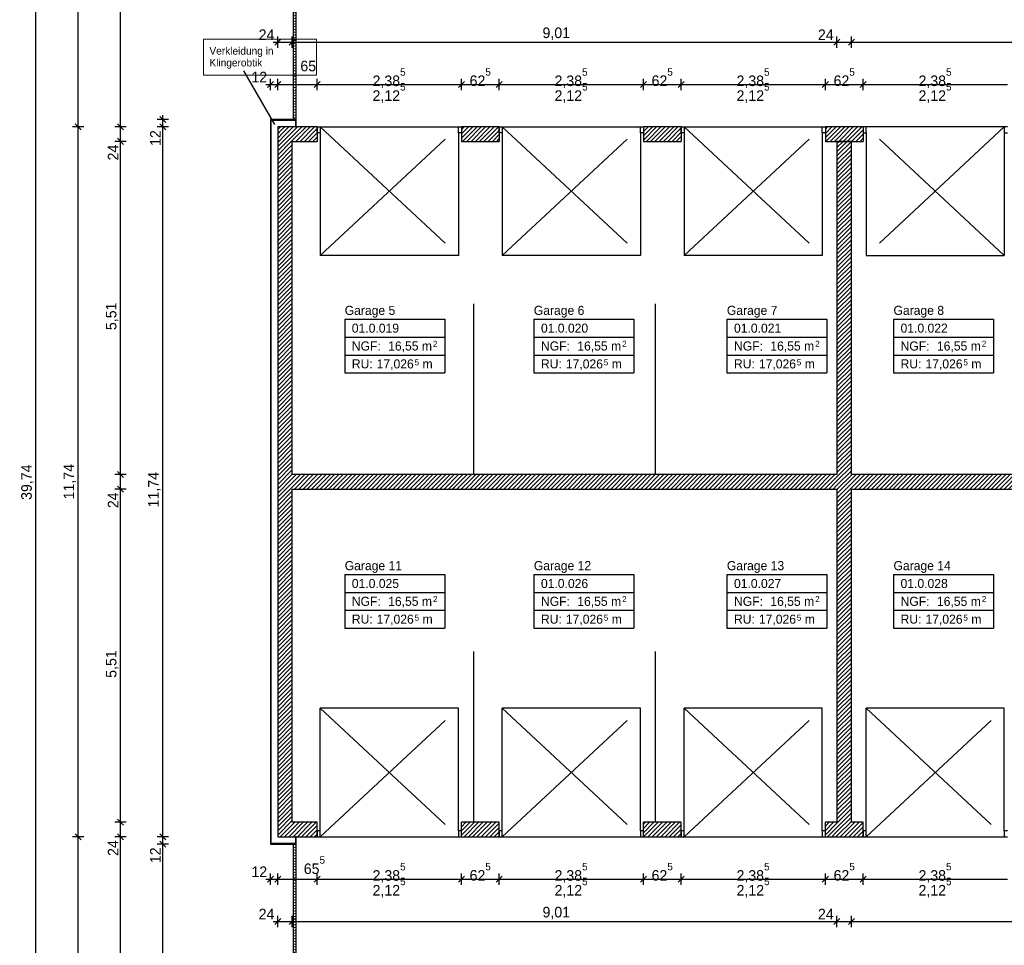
# Model space of a CAD drawing. Extents: x -73 to 359, y -4 to 85.
# Tile 4 of 149: x -73 to -57, y 11 to 26. Entities that reach past the tile are written whole.
import ezdxf

# ---------------------------------------------------------------- set-up
doc = ezdxf.new("R2010")
doc.units = 0
doc.header["$MEASUREMENT"] = 0
doc.linetypes.add('Strichlinie', pattern=[0.005644, 0.002822, -0.002822])
doc.linetypes.add('Wipeout_Contour', pattern=[1, 0, -1])
for name, color, linetype in [('0._EG_7_0', 7, 'Continuous'), ('0._EG_7_P_BM_AUSSEN', 7, 'Continuous'), ('0._EG_7_P_ZE_SYMBOL', 7, 'Continuous'), ('0._EG_7_P_ZE_TEXT', 7, 'Continuous'), ('0._EG_7_R_NT_AUSSENWAND', 7, 'Continuous'), ('0._EG_7_R_NT_HIDDEN', 7, 'Continuous'), ('0._EG_7_R_NT_INNENWAND', 7, 'Continuous'), ('0._EG_7_R_TR_AUSSENWAND', 7, 'Continuous'), ('0._EG_7_R_TR_INNENWAND', 7, 'Continuous'), ('0._EG_7_Räume', 7, 'Continuous')]:
    doc.layers.add(name, color=color, linetype=linetype)
doc.styles.add('ERSTELLTER_STIL_1', font='txt')
doc.styles.add('ERSTELLTER_STIL_3', font='txt')
pattern_1 = [(45, (0, 0), (-0.03535534, 0.03535534), [])]
pattern_2 = [(10, (0, 0), (-0.007814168, 0.044316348), [])]
pattern_3 = [(135, (0, 0), (0.07071068, 0.07071068), [])]

msp = doc.modelspace()

# ---------------------------------------------------------------- hatches: boundary and pattern name
at = {"layer": '0._EG_7_R_NT_AUSSENWAND', "linetype": 'Continuous', "ltscale": 1000}
h = msp.add_hatch(dxfattribs=at)
h.set_pattern_fill('MW_Porenbeton_0007', color=256, style=0, pattern_type=2)
h.set_pattern_definition(pattern_3)
h.paths.add_polyline_path([(-68.594, 24.745), (-69.019, 24.745), (-69.009, 24.735), (-68.604, 24.735)], flags=0)
h = msp.add_hatch(dxfattribs=at)
h.set_pattern_fill('MW_Porenbeton_0007', color=256, style=0, pattern_type=2)
h.set_pattern_definition(pattern_3)
h.paths.add_polyline_path([(-69.019, 24.745), (-69.019, 12.765), (-69.009, 12.775), (-69.009, 24.735)], flags=0)
h = msp.add_hatch(dxfattribs=at)
h.set_pattern_fill('MW_Porenbeton_0007', color=256, style=0, pattern_type=2)
h.set_pattern_definition(pattern_3)
h.paths.add_polyline_path([(-68.594, 24.625), (-68.594, 24.745), (-68.604, 24.735), (-68.604, 24.625)], flags=0)
h = msp.add_hatch(dxfattribs=at)
h.set_pattern_fill('MW_Porenbeton_0007', color=256, style=0, pattern_type=2)
h.set_pattern_definition(pattern_3)
h.paths.add_polyline_path([(-68.604, 12.885), (-68.604, 12.775), (-68.594, 12.765), (-68.594, 12.885)], flags=0)
h = msp.add_hatch(dxfattribs=at)
h.set_pattern_fill('MW_Porenbeton_0007', color=256, style=0, pattern_type=2)
h.set_pattern_definition(pattern_3)
h.paths.add_polyline_path([(-68.604, 12.775), (-69.009, 12.775), (-69.019, 12.765), (-68.594, 12.765)], flags=0)
at = {"layer": '0._EG_7_R_NT_INNENWAND', "linetype": 'Continuous', "ltscale": 1000}
h = msp.add_hatch(dxfattribs=at)
h.set_pattern_fill('Holz__Vollholz__Hirnholz_37', color=256, style=0, pattern_type=2)
h.set_pattern_definition(pattern_2)
h.paths.add_polyline_path([(-68.644, 32.515), (-68.644, 24.745), (-68.594, 24.745), (-68.594, 32.515)], flags=0)
h = msp.add_hatch(dxfattribs=at)
h.set_pattern_fill('Holz__Vollholz__Hirnholz_37', color=256, style=0, pattern_type=2)
h.set_pattern_definition(pattern_2)
h.paths.add_polyline_path([(-68.644, 12.765), (-68.644, 4.995), (-68.594, 4.995), (-68.594, 12.765)], flags=0)
at = {"layer": '0._EG_7_R_TR_AUSSENWAND', "linetype": 'Continuous', "ltscale": 1000}
h = msp.add_hatch(dxfattribs=at)
h.set_pattern_fill('MW_HLZ_0007', color=256, style=0, pattern_type=2)
h.set_pattern_definition(pattern_1)
h.paths.add_polyline_path([(-68.899, 24.625), (-68.659, 24.385), (-68.246, 24.385), (-68.246, 24.525), (-68.246, 24.625)], flags=0)
h = msp.add_hatch(dxfattribs=at)
h.set_pattern_fill('MW_HLZ_0007', color=256, style=0, pattern_type=2)
h.set_pattern_definition(pattern_1)
h.paths.add_polyline_path([(-68.899, 24.625), (-68.899, 12.885), (-68.659, 13.125), (-68.659, 24.385)], flags=0)
h = msp.add_hatch(dxfattribs=at)
h.set_pattern_fill('MW_HLZ_0007', color=256, style=0, pattern_type=2)
h.set_pattern_definition(pattern_1)
h.paths.add_polyline_path([(-65.861, 24.385), (-65.236, 24.385), (-65.236, 24.525), (-65.236, 24.625), (-65.861, 24.625), (-65.861, 24.525)], flags=0)
h = msp.add_hatch(dxfattribs=at)
h.set_pattern_fill('MW_HLZ_0007', color=256, style=0, pattern_type=2)
h.set_pattern_definition(pattern_1)
h.paths.add_polyline_path([(-62.851, 24.385), (-62.226, 24.385), (-62.226, 24.525), (-62.226, 24.625), (-62.851, 24.625), (-62.851, 24.525)], flags=0)
h = msp.add_hatch(dxfattribs=at)
h.set_pattern_fill('MW_HLZ_0007', color=256, style=0, pattern_type=2)
h.set_pattern_definition(pattern_1)
h.paths.add_polyline_path([(-59.841, 24.385), (-59.216, 24.385), (-59.216, 24.525), (-59.216, 24.625), (-59.841, 24.625), (-59.841, 24.525)], flags=0)
h = msp.add_hatch(dxfattribs=at)
h.set_pattern_fill('MW_HLZ_0007', color=256, style=0, pattern_type=2)
h.set_pattern_definition(pattern_1)
h.paths.add_polyline_path([(-59.649, 18.635), (-59.649, 18.875), (-68.659, 18.875), (-68.659, 18.635)], flags=0)
h = msp.add_hatch(dxfattribs=at)
h.set_pattern_fill('MW_HLZ_0007', color=256, style=0, pattern_type=2)
h.set_pattern_definition(pattern_1)
h.paths.add_polyline_path([(-50.399, 18.635), (-50.399, 18.875), (-59.409, 18.875), (-59.409, 18.635)], flags=0)
h = msp.add_hatch(dxfattribs=at)
h.set_pattern_fill('MW_HLZ_0007', color=256, style=0, pattern_type=2)
h.set_pattern_definition(pattern_1)
h.paths.add_polyline_path([(-68.899, 12.885), (-68.246, 12.885), (-68.246, 12.985), (-68.246, 13.125), (-68.659, 13.125)], flags=0)
h = msp.add_hatch(dxfattribs=at)
h.set_pattern_fill('MW_HLZ_0007', color=256, style=0, pattern_type=2)
h.set_pattern_definition(pattern_1)
h.paths.add_polyline_path([(-65.861, 13.125), (-65.861, 12.985), (-65.861, 12.885), (-65.236, 12.885), (-65.236, 12.985), (-65.236, 13.125)], flags=0)
h = msp.add_hatch(dxfattribs=at)
h.set_pattern_fill('MW_HLZ_0007', color=256, style=0, pattern_type=2)
h.set_pattern_definition(pattern_1)
h.paths.add_polyline_path([(-62.851, 13.125), (-62.851, 12.985), (-62.851, 12.885), (-62.226, 12.885), (-62.226, 12.985), (-62.226, 13.125)], flags=0)
h = msp.add_hatch(dxfattribs=at)
h.set_pattern_fill('MW_HLZ_0007', color=256, style=0, pattern_type=2)
h.set_pattern_definition(pattern_1)
h.paths.add_polyline_path([(-59.649, 13.125), (-59.841, 13.125), (-59.841, 12.985), (-59.841, 12.885), (-59.649, 12.885)], flags=0)
h = msp.add_hatch(dxfattribs=at)
h.set_pattern_fill('MW_HLZ_0007', color=256, style=0, pattern_type=2)
h.set_pattern_definition(pattern_1)
h.paths.add_polyline_path([(-59.409, 12.885), (-59.216, 12.885), (-59.216, 12.985), (-59.216, 13.125), (-59.409, 13.125)], flags=0)
at = {"layer": '0._EG_7_R_TR_INNENWAND', "linetype": 'Continuous', "ltscale": 1000}
h = msp.add_hatch(dxfattribs=at)
h.set_pattern_fill('MW_HLZ_0007', color=256, style=0, pattern_type=2)
h.set_pattern_definition(pattern_1)
h.paths.add_polyline_path([(-59.409, 12.885), (-59.409, 24.385), (-59.649, 24.385), (-59.649, 12.885)], flags=0)

# ---------------------------------------------------------------- linework, layer by layer
at = {"layer": '0._EG_7_0', "linetype": 'Continuous', "ltscale": 1000}
for p, q in [((-68.246, 24.625), (-68.246, 24.525)), ((-65.861, 24.625), (-65.861, 24.525)), ((-65.236, 24.625), (-65.236, 24.525)), ((-62.851, 24.625), (-62.851, 24.525)), ((-62.226, 24.625), (-62.226, 24.525)), ((-59.841, 24.625), (-59.841, 24.525)), ((-59.216, 24.625), (-59.216, 24.525)), ((-68.246, 24.525), (-68.246, 24.385)), ((-65.861, 24.525), (-65.861, 24.385)), ((-65.236, 24.525), (-65.236, 24.385)), ((-62.851, 24.525), (-62.851, 24.385)), ((-62.226, 24.525), (-62.226, 24.385)), ((-59.841, 24.525), (-59.841, 24.385)), ((-59.216, 24.525), (-59.216, 24.385)), ((-68.246, 12.985), (-68.246, 13.125)), ((-65.861, 12.985), (-65.861, 13.125)), ((-65.236, 12.985), (-65.236, 13.125)), ((-62.851, 12.985), (-62.851, 13.125)), ((-62.226, 12.985), (-62.226, 13.125)), ((-59.841, 12.985), (-59.841, 13.125)), ((-59.216, 12.985), (-59.216, 13.125)), ((-68.246, 12.885), (-68.246, 12.985)), ((-65.861, 12.885), (-65.861, 12.985)), ((-65.236, 12.885), (-65.236, 12.985)), ((-62.851, 12.885), (-62.851, 12.985)), ((-62.226, 12.885), (-62.226, 12.985)), ((-59.841, 12.885), (-59.841, 12.985)), ((-59.216, 12.885), (-59.216, 12.985))]:
    msp.add_line(p, q, dxfattribs=at)
at = {"layer": '0._EG_7_P_BM_AUSSEN', "linetype": 'Continuous', "ltscale": 1000}
for p, q in [((-72.899, -1.115), (-72.899, 38.625)), ((-72.199, 24.625), (-72.199, 32.635)), ((-71.499, 24.625), (-71.499, 32.635)), ((-68.849, 26.075), (-68.949, 25.975)), ((-68.899, 25.931), (-68.899, 26.119)), ((-68.609, 26.075), (-68.709, 25.975)), ((-68.659, 25.931), (-68.659, 26.119)), ((-59.599, 26.075), (-59.699, 25.975)), ((-59.649, 25.931), (-59.649, 26.119)), ((-59.359, 26.075), (-59.459, 25.975)), ((-59.409, 25.931), (-59.409, 26.119)), ((-68.974, 26.025), (-68.899, 26.025)), ((-68.899, 26.025), (-68.659, 26.025)), ((-68.659, 26.025), (-59.649, 26.025)), ((-59.649, 26.025), (-59.409, 26.025)), ((-59.409, 26.025), (-50.399, 26.025)), ((-69.019, 25.231), (-69.019, 25.419)), ((-68.899, 25.231), (-68.899, 25.419)), ((-68.246, 25.231), (-68.246, 25.419)), ((-65.861, 25.231), (-65.861, 25.419)), ((-65.236, 25.231), (-65.236, 25.419)), ((-62.851, 25.231), (-62.851, 25.419)), ((-62.226, 25.231), (-62.226, 25.419)), ((-59.841, 25.231), (-59.841, 25.419)), ((-59.216, 25.231), (-59.216, 25.419)), ((-69.094, 25.325), (-69.019, 25.325)), ((-68.969, 25.375), (-69.069, 25.275)), ((-69.019, 25.325), (-68.899, 25.325)), ((-68.849, 25.375), (-68.949, 25.275)), ((-68.899, 25.325), (-68.246, 25.325)), ((-68.196, 25.375), (-68.296, 25.275)), ((-68.246, 25.325), (-65.861, 25.325)), ((-65.811, 25.375), (-65.911, 25.275)), ((-65.861, 25.325), (-65.236, 25.325)), ((-65.186, 25.375), (-65.286, 25.275)), ((-65.236, 25.325), (-62.851, 25.325)), ((-62.801, 25.375), (-62.901, 25.275)), ((-62.851, 25.325), (-62.226, 25.325)), ((-62.176, 25.375), (-62.276, 25.275)), ((-62.226, 25.325), (-59.841, 25.325)), ((-59.791, 25.375), (-59.891, 25.275)), ((-59.841, 25.325), (-59.216, 25.325)), ((-59.166, 25.375), (-59.266, 25.275)), ((-59.216, 25.325), (-56.831, 25.325)), ((-70.749, 24.695), (-70.849, 24.795)), ((-70.799, 24.745), (-70.799, 24.82)), ((-72.105, 24.625), (-72.292, 24.625)), ((-72.249, 24.675), (-72.149, 24.575)), ((-72.199, 12.885), (-72.199, 24.625)), ((-71.405, 24.625), (-71.592, 24.625)), ((-71.549, 24.675), (-71.449, 24.575)), ((-71.499, 24.385), (-71.499, 24.625)), ((-70.705, 24.745), (-70.892, 24.745)), ((-70.705, 24.625), (-70.892, 24.625)), ((-70.849, 24.675), (-70.749, 24.575)), ((-70.799, 24.625), (-70.799, 24.745)), ((-70.799, 12.885), (-70.799, 24.625)), ((-71.549, 24.435), (-71.449, 24.335)), ((-71.405, 24.385), (-71.592, 24.385)), ((-71.499, 18.875), (-71.499, 24.385)), ((-71.549, 18.925), (-71.449, 18.825)), ((-71.405, 18.875), (-71.592, 18.875)), ((-71.499, 18.635), (-71.499, 18.875)), ((-71.405, 18.635), (-71.592, 18.635)), ((-71.549, 18.685), (-71.449, 18.585)), ((-71.499, 13.125), (-71.499, 18.635)), ((-71.405, 13.125), (-71.592, 13.125)), ((-71.549, 13.175), (-71.449, 13.075)), ((-71.499, 12.885), (-71.499, 13.125)), ((-72.105, 12.885), (-72.292, 12.885)), ((-72.249, 12.935), (-72.149, 12.835)), ((-72.199, 4.875), (-72.199, 12.885)), ((-71.405, 12.885), (-71.592, 12.885)), ((-71.549, 12.935), (-71.449, 12.835)), ((-71.499, 4.875), (-71.499, 12.885)), ((-70.705, 12.885), (-70.892, 12.885)), ((-70.849, 12.935), (-70.749, 12.835)), ((-70.799, 12.765), (-70.799, 12.885)), ((-70.705, 12.765), (-70.892, 12.765)), ((-70.849, 12.815), (-70.749, 12.715)), ((-70.799, 4.995), (-70.799, 12.765)), ((-68.969, 12.235), (-69.069, 12.135)), ((-69.019, 12.091), (-69.019, 12.279)), ((-68.849, 12.235), (-68.949, 12.135)), ((-68.899, 12.091), (-68.899, 12.279)), ((-68.196, 12.235), (-68.296, 12.135)), ((-68.246, 12.091), (-68.246, 12.279)), ((-65.811, 12.235), (-65.911, 12.135)), ((-65.861, 12.091), (-65.861, 12.279)), ((-65.186, 12.235), (-65.286, 12.135)), ((-65.236, 12.091), (-65.236, 12.279)), ((-62.801, 12.235), (-62.901, 12.135)), ((-62.851, 12.091), (-62.851, 12.279)), ((-62.176, 12.235), (-62.276, 12.135)), ((-62.226, 12.091), (-62.226, 12.279)), ((-59.791, 12.235), (-59.891, 12.135)), ((-59.841, 12.091), (-59.841, 12.279)), ((-59.166, 12.235), (-59.266, 12.135)), ((-59.216, 12.091), (-59.216, 12.279)), ((-69.094, 12.185), (-69.019, 12.185)), ((-69.019, 12.185), (-68.899, 12.185)), ((-68.899, 12.185), (-68.246, 12.185)), ((-68.246, 12.185), (-65.861, 12.185)), ((-65.861, 12.185), (-65.236, 12.185)), ((-65.236, 12.185), (-62.851, 12.185)), ((-62.851, 12.185), (-62.226, 12.185)), ((-62.226, 12.185), (-59.841, 12.185)), ((-59.841, 12.185), (-59.216, 12.185)), ((-59.216, 12.185), (-56.831, 12.185)), ((-68.899, 11.391), (-68.899, 11.579)), ((-68.659, 11.391), (-68.659, 11.579)), ((-59.649, 11.391), (-59.649, 11.579)), ((-59.409, 11.391), (-59.409, 11.579)), ((-68.974, 11.485), (-68.899, 11.485)), ((-68.849, 11.535), (-68.949, 11.435)), ((-68.899, 11.485), (-68.659, 11.485)), ((-68.609, 11.535), (-68.709, 11.435)), ((-68.659, 11.485), (-59.649, 11.485)), ((-59.599, 11.535), (-59.699, 11.435)), ((-59.649, 11.485), (-59.409, 11.485)), ((-59.359, 11.535), (-59.459, 11.435)), ((-59.409, 11.485), (-50.399, 11.485))]:
    msp.add_line(p, q, dxfattribs=at)
at = {"layer": '0._EG_7_P_ZE_SYMBOL', "linetype": 'Continuous', "ltscale": 1000}
msp.add_line((-68.949, 24.666), (-69.459, 25.55), dxfattribs=at)
at = {"layer": '0._EG_7_P_ZE_TEXT', "color": 255, "linetype": 'Continuous', "lineweight": 18, "ltscale": 1000}
for p, q in [((-68.257, 26.073), (-70.128, 26.073)), ((-70.128, 26.073), (-70.128, 25.48)), ((-68.257, 25.48), (-68.257, 26.073)), ((-70.128, 25.48), (-68.257, 25.48))]:
    msp.add_line(p, q, dxfattribs=at)
at = {"layer": '0._EG_7_R_NT_AUSSENWAND', "linetype": 'Continuous', "ltscale": 1000}
for p, q in [((-68.594, 24.745), (-69.019, 24.745)), ((-69.019, 24.745), (-69.019, 12.765)), ((-69.009, 24.735), (-68.604, 24.735)), ((-69.009, 12.775), (-69.009, 24.735)), ((-68.604, 24.735), (-68.604, 24.625)), ((-68.604, 24.625), (-68.594, 24.625)), ((-68.594, 24.625), (-68.594, 24.745)), ((-68.604, 12.885), (-68.604, 12.775)), ((-68.594, 12.885), (-68.604, 12.885)), ((-68.594, 12.765), (-68.594, 12.885)), ((-69.019, 12.765), (-68.594, 12.765)), ((-68.604, 12.775), (-69.009, 12.775))]:
    msp.add_line(p, q, dxfattribs=at)
at = {"layer": '0._EG_7_R_NT_HIDDEN', "linetype": 'Strichlinie', "ltscale": 1000}
for p, q in [((-65.655, 18.875), (-65.655, 24.385)), ((-62.652, 18.875), (-62.652, 24.385)), ((-65.655, 13.125), (-65.655, 18.635)), ((-62.652, 13.125), (-62.652, 18.635))]:
    msp.add_line(p, q, dxfattribs=at)
at = {"layer": '0._EG_7_R_NT_INNENWAND', "linetype": 'Continuous', "ltscale": 1000}
for p, q in [((-68.644, 32.515), (-68.644, 24.745)), ((-68.594, 24.745), (-68.594, 32.515)), ((-68.644, 24.745), (-68.594, 24.745)), ((-68.644, 12.765), (-68.644, 4.995)), ((-68.594, 12.765), (-68.644, 12.765)), ((-68.594, 4.995), (-68.594, 12.765))]:
    msp.add_line(p, q, dxfattribs=at)
at = {"layer": '0._EG_7_R_TR_AUSSENWAND', "linetype": 'Continuous', "ltscale": 1000}
for p, q in [((-68.246, 24.625), (-68.899, 24.625)), ((-68.899, 24.625), (-68.899, 12.885)), ((-65.236, 24.625), (-65.861, 24.625)), ((-62.226, 24.625), (-62.851, 24.625)), ((-59.216, 24.625), (-59.841, 24.625)), ((-56.831, 24.625), (-56.881, 24.625)), ((-56.881, 24.625), (-56.881, 24.525)), ((-56.881, 24.525), (-56.831, 24.525)), ((-68.659, 24.385), (-68.246, 24.385)), ((-68.659, 18.875), (-68.659, 24.385)), ((-65.861, 24.385), (-65.236, 24.385)), ((-62.851, 24.385), (-62.226, 24.385)), ((-59.841, 24.385), (-59.216, 24.385)), ((-59.649, 18.875), (-68.659, 18.875)), ((-50.399, 18.875), (-59.409, 18.875)), ((-68.659, 18.635), (-59.649, 18.635)), ((-68.659, 13.125), (-68.659, 18.635)), ((-59.409, 18.635), (-50.399, 18.635)), ((-68.246, 13.125), (-68.659, 13.125)), ((-65.236, 13.125), (-65.861, 13.125)), ((-62.226, 13.125), (-62.851, 13.125)), ((-59.649, 13.125), (-59.841, 13.125)), ((-59.216, 13.125), (-59.409, 13.125)), ((-68.899, 12.885), (-68.246, 12.885)), ((-65.861, 12.885), (-65.236, 12.885)), ((-62.851, 12.885), (-62.226, 12.885)), ((-59.841, 12.885), (-59.649, 12.885)), ((-59.409, 12.885), (-59.216, 12.885)), ((-56.831, 12.985), (-56.881, 12.985)), ((-56.881, 12.985), (-56.881, 12.885)), ((-56.881, 12.885), (-56.831, 12.885))]:
    msp.add_line(p, q, dxfattribs=at)
at = {"layer": '0._EG_7_R_TR_AUSSENWAND', "linetype": 'Strichlinie', "ltscale": 1000}
for p, q in [((-56.881, 24.525), (-56.881, 22.5)), ((-65.911, 22.5), (-68.196, 22.5)), ((-62.901, 22.5), (-65.186, 22.5)), ((-59.891, 22.5), (-62.176, 22.5)), ((-59.166, 22.5), (-56.881, 22.5)), ((-65.911, 15.01), (-68.196, 15.01)), ((-62.901, 15.01), (-65.186, 15.01)), ((-59.891, 15.01), (-62.176, 15.01)), ((-56.881, 15.01), (-59.166, 15.01)), ((-56.881, 12.985), (-56.881, 15.01))]:
    msp.add_line(p, q, dxfattribs=at)
at = {"layer": '0._EG_7_R_TR_INNENWAND', "linetype": 'Continuous', "ltscale": 1000}
for p, q in [((-59.409, 24.385), (-59.649, 24.385)), ((-59.649, 24.385), (-59.649, 18.875)), ((-59.409, 18.875), (-59.409, 24.385)), ((-59.649, 18.635), (-59.649, 13.125)), ((-59.409, 13.125), (-59.409, 18.635)), ((-59.649, 12.885), (-59.409, 12.885))]:
    msp.add_line(p, q, dxfattribs=at)
at = {"layer": '0._EG_7_Räume', "linetype": 'Continuous', "ltscale": 1000}
for p, q in [((-67.791, 21.442), (-67.791, 20.558)), ((-67.791, 21.442), (-66.136, 21.442)), ((-66.136, 21.442), (-66.136, 20.558)), ((-64.663, 21.442), (-64.663, 20.558)), ((-64.663, 21.442), (-63.008, 21.442)), ((-63.008, 21.442), (-63.008, 20.558)), ((-61.47, 21.442), (-61.47, 20.558)), ((-61.47, 21.442), (-59.815, 21.442)), ((-59.815, 21.442), (-59.815, 20.558)), ((-58.714, 21.442), (-58.714, 20.558)), ((-58.714, 21.442), (-57.06, 21.442)), ((-57.06, 21.442), (-57.06, 20.558)), ((-67.791, 21.147), (-66.136, 21.147)), ((-64.663, 21.147), (-63.008, 21.147)), ((-61.47, 21.147), (-59.815, 21.147)), ((-58.714, 21.147), (-57.06, 21.147)), ((-67.791, 20.852), (-66.136, 20.852)), ((-64.663, 20.852), (-63.008, 20.852)), ((-61.47, 20.852), (-59.815, 20.852)), ((-58.714, 20.852), (-57.06, 20.852)), ((-67.791, 20.558), (-66.136, 20.558)), ((-64.663, 20.558), (-63.008, 20.558)), ((-61.47, 20.558), (-59.815, 20.558)), ((-58.714, 20.558), (-57.06, 20.558)), ((-67.791, 17.22), (-67.791, 16.336)), ((-67.791, 17.22), (-66.136, 17.22)), ((-66.136, 17.22), (-66.136, 16.336)), ((-64.663, 17.22), (-64.663, 16.336)), ((-64.663, 17.22), (-63.008, 17.22)), ((-63.008, 17.22), (-63.008, 16.336)), ((-61.47, 17.22), (-61.47, 16.336)), ((-61.47, 17.22), (-59.815, 17.22)), ((-59.815, 17.22), (-59.815, 16.336)), ((-58.714, 17.22), (-58.714, 16.336)), ((-58.714, 17.22), (-57.06, 17.22)), ((-57.06, 17.22), (-57.06, 16.336)), ((-67.791, 16.926), (-66.136, 16.926)), ((-64.663, 16.926), (-63.008, 16.926)), ((-61.47, 16.926), (-59.815, 16.926)), ((-58.714, 16.926), (-57.06, 16.926)), ((-67.791, 16.631), (-66.136, 16.631)), ((-64.663, 16.631), (-63.008, 16.631)), ((-61.47, 16.631), (-59.815, 16.631)), ((-58.714, 16.631), (-57.06, 16.631)), ((-67.791, 16.336), (-66.136, 16.336)), ((-64.663, 16.336), (-63.008, 16.336)), ((-61.47, 16.336), (-59.815, 16.336)), ((-58.714, 16.336), (-57.06, 16.336))]:
    msp.add_line(p, q, dxfattribs=at)

# ---------------------------------------------------------------- texts
at = {"layer": '0._EG_7_P_BM_AUSSEN', "linetype": 'Continuous', "char_height": 0.175, "attachment_point": 7, "style": 'ERSTELLTER_STIL_1'}
for s, insert in [('{24}', (-69.214, 26.06)), ('{9,01}', (-64.519, 26.06)), ('{24}', (-59.964, 26.06)), ('{65}', (-68.524, 25.541)), ('{12}', (-69.334, 25.36)), ('{62\\A1{\\H0.7x;\\S5^  ;}}', (-65.725, 25.297)), ('{62\\A1{\\H0.7x;\\S5^  ;}}', (-62.715, 25.297)), ('{62\\A1{\\H0.7x;\\S5^  ;}}', (-59.705, 25.297)), ('{2,38\\A1{\\H0.7x;\\S5^  ;}}', (-67.33, 25.266)), ('{2,38\\A1{\\H0.7x;\\S5^  ;}}', (-64.32, 25.266)), ('{2,38\\A1{\\H0.7x;\\S5^  ;}}', (-61.31, 25.266)), ('{2,38\\A1{\\H0.7x;\\S5^  ;}}', (-58.3, 25.266)), ('{2,12\\A1{\\H0.7x;\\S5^  ;}}', (-67.33, 25.021)), ('{2,12\\A1{\\H0.7x;\\S5^  ;}}', (-64.32, 25.021)), ('{2,12\\A1{\\H0.7x;\\S5^  ;}}', (-61.31, 25.021)), ('{2,12\\A1{\\H0.7x;\\S5^  ;}}', (-58.3, 25.021)), ('{65\\A1{\\H0.7x;\\S5^  ;}}', (-68.468, 12.267)), ('{12}', (-69.334, 12.22)), ('{2,38\\A1{\\H0.7x;\\S5^  ;}}', (-67.33, 12.126)), ('{62\\A1{\\H0.7x;\\S5^  ;}}', (-65.725, 12.157)), ('{2,38\\A1{\\H0.7x;\\S5^  ;}}', (-64.32, 12.126)), ('{62\\A1{\\H0.7x;\\S5^  ;}}', (-62.715, 12.157)), ('{2,38\\A1{\\H0.7x;\\S5^  ;}}', (-61.31, 12.126)), ('{62\\A1{\\H0.7x;\\S5^  ;}}', (-59.705, 12.157)), ('{2,38\\A1{\\H0.7x;\\S5^  ;}}', (-58.3, 12.126)), ('{2,12\\A1{\\H0.7x;\\S5^  ;}}', (-67.33, 11.881)), ('{2,12\\A1{\\H0.7x;\\S5^  ;}}', (-64.32, 11.881)), ('{2,12\\A1{\\H0.7x;\\S5^  ;}}', (-61.31, 11.881)), ('{2,12\\A1{\\H0.7x;\\S5^  ;}}', (-58.3, 11.881)), ('{24}', (-69.214, 11.52)), ('{9,01}', (-64.519, 11.52)), ('{24}', (-59.964, 11.52))]:
    msp.add_mtext(s, dxfattribs=dict(at, insert=insert))
at = {"layer": '0._EG_7_P_BM_AUSSEN', "linetype": 'Continuous', "char_height": 0.175, "attachment_point": 7, "rotation": 90, "style": 'ERSTELLTER_STIL_1'}
for s, insert in [('{12}', (-70.834, 24.309)), ('{24}', (-71.534, 24.069)), ('{5,51}', (-71.534, 21.264)), ('{39,74}', (-72.934, 18.456)), ('{11,74}', (-72.234, 18.465)), ('{11,74}', (-70.834, 18.332)), ('{24}', (-71.534, 18.319)), ('{5,51}', (-71.534, 15.514)), ('{24}', (-71.534, 12.569)), ('{12}', (-70.834, 12.449))]:
    msp.add_mtext(s, dxfattribs=dict(at, insert=insert))
at = {"layer": '0._EG_7_P_ZE_TEXT', "linetype": 'Continuous', "insert": (-70.028, 25.944), "char_height": 0.125, "width": 1.67068, "attachment_point": 1, "line_spacing_factor": 0.940037, "style": 'ERSTELLTER_STIL_1'}
msp.add_mtext('{Verkleidung in Klingerobtik}', dxfattribs=at)
at = {"layer": '0._EG_7_Räume', "linetype": 'Continuous'}
for s, insert, char_height, attachment_point, style in [('{Garage 5}', (-67.791, 21.665), 0.15, 1, 'ERSTELLTER_STIL_3'), ('{Garage 6}', (-64.663, 21.665), 0.15, 1, 'ERSTELLTER_STIL_3'), ('{Garage 7}', (-61.47, 21.665), 0.15, 1, 'ERSTELLTER_STIL_3'), ('{Garage 8}', (-58.714, 21.665), 0.15, 1, 'ERSTELLTER_STIL_3'), ('{01.0.019 }', (-67.673, 21.371), 0.15, 1, 'ERSTELLTER_STIL_1'), ('{01.0.020 }', (-64.545, 21.371), 0.15, 1, 'ERSTELLTER_STIL_1'), ('{01.0.021 }', (-61.352, 21.371), 0.15, 1, 'ERSTELLTER_STIL_1'), ('{01.0.022 }', (-58.597, 21.371), 0.15, 1, 'ERSTELLTER_STIL_1'), ('{NGF: }', (-67.673, 21.076), 0.15, 1, 'ERSTELLTER_STIL_1'), ('{16,55 m}', (-67.072, 21.076), 0.15, 1, 'ERSTELLTER_STIL_1'), ('{2}', (-66.33, 21.087), 0.1, 1, 'ERSTELLTER_STIL_1'), ('{NGF: }', (-64.545, 21.076), 0.15, 1, 'ERSTELLTER_STIL_1'), ('{16,55 m}', (-63.944, 21.076), 0.15, 1, 'ERSTELLTER_STIL_1'), ('{2}', (-63.202, 21.087), 0.1, 1, 'ERSTELLTER_STIL_1'), ('{NGF: }', (-61.352, 21.076), 0.15, 1, 'ERSTELLTER_STIL_1'), ('{16,55 m}', (-60.751, 21.076), 0.15, 1, 'ERSTELLTER_STIL_1'), ('{2}', (-60.009, 21.087), 0.1, 1, 'ERSTELLTER_STIL_1'), ('{NGF: }', (-58.597, 21.076), 0.15, 1, 'ERSTELLTER_STIL_1'), ('{16,55 m}', (-57.995, 21.076), 0.15, 1, 'ERSTELLTER_STIL_1'), ('{2}', (-57.254, 21.087), 0.1, 1, 'ERSTELLTER_STIL_1'), ('{RU: }', (-67.673, 20.781), 0.15, 1, 'ERSTELLTER_STIL_1'), ('{17,026}', (-67.262, 20.602), 0.15, 7, 'ERSTELLTER_STIL_1'), ('{5}', (-66.635, 20.68), 0.1, 7, 'ERSTELLTER_STIL_1'), ('{ m}', (-66.559, 20.781), 0.15, 1, 'ERSTELLTER_STIL_1'), ('{RU: }', (-64.545, 20.781), 0.15, 1, 'ERSTELLTER_STIL_1'), ('{17,026}', (-64.133, 20.602), 0.15, 7, 'ERSTELLTER_STIL_1'), ('{5}', (-63.507, 20.68), 0.1, 7, 'ERSTELLTER_STIL_1'), ('{ m}', (-63.431, 20.781), 0.15, 1, 'ERSTELLTER_STIL_1'), ('{RU: }', (-61.352, 20.781), 0.15, 1, 'ERSTELLTER_STIL_1'), ('{17,026}', (-60.94, 20.602), 0.15, 7, 'ERSTELLTER_STIL_1'), ('{5}', (-60.314, 20.68), 0.1, 7, 'ERSTELLTER_STIL_1'), ('{ m}', (-60.238, 20.781), 0.15, 1, 'ERSTELLTER_STIL_1'), ('{RU: }', (-58.597, 20.781), 0.15, 1, 'ERSTELLTER_STIL_1'), ('{17,026}', (-58.185, 20.602), 0.15, 7, 'ERSTELLTER_STIL_1'), ('{5}', (-57.558, 20.68), 0.1, 7, 'ERSTELLTER_STIL_1'), ('{ m}', (-57.483, 20.781), 0.15, 1, 'ERSTELLTER_STIL_1'), ('{Garage 11}', (-67.791, 17.444), 0.15, 1, 'ERSTELLTER_STIL_3'), ('{Garage 12}', (-64.663, 17.444), 0.15, 1, 'ERSTELLTER_STIL_3'), ('{Garage 13}', (-61.47, 17.444), 0.15, 1, 'ERSTELLTER_STIL_3'), ('{Garage 14}', (-58.714, 17.444), 0.15, 1, 'ERSTELLTER_STIL_3'), ('{01.0.025 }', (-67.673, 17.149), 0.15, 1, 'ERSTELLTER_STIL_1'), ('{01.0.026 }', (-64.545, 17.149), 0.15, 1, 'ERSTELLTER_STIL_1'), ('{01.0.027 }', (-61.352, 17.149), 0.15, 1, 'ERSTELLTER_STIL_1'), ('{01.0.028 }', (-58.597, 17.149), 0.15, 1, 'ERSTELLTER_STIL_1'), ('{NGF: }', (-67.673, 16.854), 0.15, 1, 'ERSTELLTER_STIL_1'), ('{16,55 m}', (-67.072, 16.854), 0.15, 1, 'ERSTELLTER_STIL_1'), ('{2}', (-66.33, 16.866), 0.1, 1, 'ERSTELLTER_STIL_1'), ('{NGF: }', (-64.545, 16.854), 0.15, 1, 'ERSTELLTER_STIL_1'), ('{16,55 m}', (-63.944, 16.854), 0.15, 1, 'ERSTELLTER_STIL_1'), ('{2}', (-63.202, 16.866), 0.1, 1, 'ERSTELLTER_STIL_1'), ('{NGF: }', (-61.352, 16.854), 0.15, 1, 'ERSTELLTER_STIL_1'), ('{16,55 m}', (-60.751, 16.854), 0.15, 1, 'ERSTELLTER_STIL_1'), ('{2}', (-60.009, 16.866), 0.1, 1, 'ERSTELLTER_STIL_1'), ('{NGF: }', (-58.597, 16.854), 0.15, 1, 'ERSTELLTER_STIL_1'), ('{16,55 m}', (-57.995, 16.854), 0.15, 1, 'ERSTELLTER_STIL_1'), ('{2}', (-57.254, 16.866), 0.1, 1, 'ERSTELLTER_STIL_1'), ('{RU: }', (-67.673, 16.56), 0.15, 1, 'ERSTELLTER_STIL_1'), ('{17,026}', (-67.262, 16.381), 0.15, 7, 'ERSTELLTER_STIL_1'), ('{5}', (-66.635, 16.458), 0.1, 7, 'ERSTELLTER_STIL_1'), ('{ m}', (-66.559, 16.56), 0.15, 1, 'ERSTELLTER_STIL_1'), ('{RU: }', (-64.545, 16.56), 0.15, 1, 'ERSTELLTER_STIL_1'), ('{17,026}', (-64.133, 16.381), 0.15, 7, 'ERSTELLTER_STIL_1'), ('{5}', (-63.507, 16.458), 0.1, 7, 'ERSTELLTER_STIL_1'), ('{ m}', (-63.431, 16.56), 0.15, 1, 'ERSTELLTER_STIL_1'), ('{RU: }', (-61.352, 16.56), 0.15, 1, 'ERSTELLTER_STIL_1'), ('{17,026}', (-60.94, 16.381), 0.15, 7, 'ERSTELLTER_STIL_1'), ('{5}', (-60.314, 16.458), 0.1, 7, 'ERSTELLTER_STIL_1'), ('{ m}', (-60.238, 16.56), 0.15, 1, 'ERSTELLTER_STIL_1'), ('{RU: }', (-58.597, 16.56), 0.15, 1, 'ERSTELLTER_STIL_1'), ('{17,026}', (-58.185, 16.381), 0.15, 7, 'ERSTELLTER_STIL_1'), ('{5}', (-57.558, 16.458), 0.1, 7, 'ERSTELLTER_STIL_1'), ('{ m}', (-57.483, 16.56), 0.15, 1, 'ERSTELLTER_STIL_1')]:
    msp.add_mtext(s, dxfattribs=dict(at, insert=insert, char_height=char_height, attachment_point=attachment_point, style=style))

# ---------------------------------------------------------------- next in the draw order: wipeouts: each hides what was drawn before it
at = {"color": 254, "linetype": 'Wipeout_Contour', "lineweight": 0, "ltscale": 290.05625}
msp.add_wipeout([(-68.246, 24.625), (-68.196, 24.625), (-68.196, 24.525), (-68.246, 24.525)], dxfattribs=at).dxf.layer = '0._EG_7_R_TR_AUSSENWAND'
at = {"color": 254, "linetype": 'Wipeout_Contour', "lineweight": 0, "ltscale": 281.286982}
msp.add_wipeout([(-65.861, 24.525), (-65.911, 24.525), (-65.911, 24.625), (-65.861, 24.625)], dxfattribs=at).dxf.layer = '0._EG_7_R_TR_AUSSENWAND'
at = {"color": 254, "linetype": 'Wipeout_Contour', "lineweight": 0, "ltscale": 278.758877}
msp.add_wipeout([(-65.236, 24.625), (-65.186, 24.625), (-65.186, 24.525), (-65.236, 24.525)], dxfattribs=at).dxf.layer = '0._EG_7_R_TR_AUSSENWAND'
at = {"color": 254, "linetype": 'Wipeout_Contour', "lineweight": 0, "ltscale": 270.039175}
msp.add_wipeout([(-62.851, 24.525), (-62.901, 24.525), (-62.901, 24.625), (-62.851, 24.625)], dxfattribs=at).dxf.layer = '0._EG_7_R_TR_AUSSENWAND'
at = {"color": 254, "linetype": 'Wipeout_Contour', "lineweight": 0, "ltscale": 267.526293}
msp.add_wipeout([(-62.226, 24.625), (-62.176, 24.625), (-62.176, 24.525), (-62.226, 24.525)], dxfattribs=at).dxf.layer = '0._EG_7_R_TR_AUSSENWAND'
at = {"color": 254, "linetype": 'Wipeout_Contour', "lineweight": 0, "ltscale": 258.862644}
msp.add_wipeout([(-59.841, 24.525), (-59.891, 24.525), (-59.891, 24.625), (-59.841, 24.625)], dxfattribs=at).dxf.layer = '0._EG_7_R_TR_AUSSENWAND'
at = {"color": 254, "linetype": 'Wipeout_Contour', "lineweight": 0, "ltscale": 256.368671}
msp.add_wipeout([(-59.216, 24.525), (-59.166, 24.525), (-59.166, 24.625), (-59.216, 24.625)], dxfattribs=at).dxf.layer = '0._EG_7_R_TR_AUSSENWAND'
at = {"color": 254, "linetype": 'Wipeout_Contour', "lineweight": 0, "ltscale": 277.754155}
msp.add_wipeout([(-68.246, 12.885), (-68.196, 12.885), (-68.196, 12.985), (-68.246, 12.985)], dxfattribs=at).dxf.layer = '0._EG_7_R_TR_AUSSENWAND'
at = {"color": 254, "linetype": 'Wipeout_Contour', "lineweight": 0, "ltscale": 268.583556}
msp.add_wipeout([(-65.861, 12.985), (-65.911, 12.985), (-65.911, 12.885), (-65.861, 12.885)], dxfattribs=at).dxf.layer = '0._EG_7_R_TR_AUSSENWAND'
at = {"color": 254, "linetype": 'Wipeout_Contour', "lineweight": 0, "ltscale": 265.934723}
msp.add_wipeout([(-65.236, 12.885), (-65.186, 12.885), (-65.186, 12.985), (-65.236, 12.985)], dxfattribs=at).dxf.layer = '0._EG_7_R_TR_AUSSENWAND'
at = {"color": 254, "linetype": 'Wipeout_Contour', "lineweight": 0, "ltscale": 256.779945}
msp.add_wipeout([(-62.851, 12.985), (-62.901, 12.985), (-62.901, 12.885), (-62.851, 12.885)], dxfattribs=at).dxf.layer = '0._EG_7_R_TR_AUSSENWAND'
at = {"color": 254, "linetype": 'Wipeout_Contour', "lineweight": 0, "ltscale": 254.136001}
msp.add_wipeout([(-62.226, 12.885), (-62.176, 12.885), (-62.176, 12.985), (-62.226, 12.985)], dxfattribs=at).dxf.layer = '0._EG_7_R_TR_AUSSENWAND'
at = {"color": 254, "linetype": 'Wipeout_Contour', "lineweight": 0, "ltscale": 244.999344}
msp.add_wipeout([(-59.841, 12.985), (-59.891, 12.985), (-59.891, 12.885), (-59.841, 12.885)], dxfattribs=at).dxf.layer = '0._EG_7_R_TR_AUSSENWAND'
at = {"color": 254, "linetype": 'Wipeout_Contour', "lineweight": 0, "ltscale": 242.361015}
msp.add_wipeout([(-59.216, 12.885), (-59.166, 12.885), (-59.166, 12.985), (-59.216, 12.985)], dxfattribs=at).dxf.layer = '0._EG_7_R_TR_AUSSENWAND'

# ---------------------------------------------------------------- next in the draw order: linework, layer by layer
at = {"layer": '0._EG_7_R_TR_AUSSENWAND', "linetype": 'Continuous', "ltscale": 1000}
for p, q in [((-68.246, 24.625), (-68.196, 24.625)), ((-68.246, 24.525), (-68.246, 24.625)), ((-68.246, 24.625), (-68.246, 24.525)), ((-68.196, 24.625), (-68.196, 24.525)), ((-68.196, 24.625), (-65.911, 24.625)), ((-65.911, 24.525), (-65.911, 24.625)), ((-65.911, 24.625), (-65.861, 24.625)), ((-65.861, 24.625), (-65.861, 24.525)), ((-65.861, 24.625), (-65.861, 24.525)), ((-65.236, 24.625), (-65.186, 24.625)), ((-65.236, 24.525), (-65.236, 24.625)), ((-65.236, 24.625), (-65.236, 24.525)), ((-65.186, 24.625), (-65.186, 24.525)), ((-65.186, 24.625), (-62.901, 24.625)), ((-62.901, 24.525), (-62.901, 24.625)), ((-62.901, 24.625), (-62.851, 24.625)), ((-62.851, 24.625), (-62.851, 24.525)), ((-62.851, 24.625), (-62.851, 24.525)), ((-62.226, 24.625), (-62.176, 24.625)), ((-62.226, 24.525), (-62.226, 24.625)), ((-62.226, 24.625), (-62.226, 24.525)), ((-62.176, 24.625), (-62.176, 24.525)), ((-62.176, 24.625), (-59.891, 24.625)), ((-59.891, 24.525), (-59.891, 24.625)), ((-59.891, 24.625), (-59.841, 24.625)), ((-59.841, 24.625), (-59.841, 24.525)), ((-59.841, 24.625), (-59.841, 24.525)), ((-59.166, 24.625), (-59.216, 24.625)), ((-59.216, 24.625), (-59.216, 24.525)), ((-59.216, 24.625), (-59.216, 24.525)), ((-59.166, 24.525), (-59.166, 24.625)), ((-56.881, 24.625), (-59.166, 24.625)), ((-68.196, 24.525), (-68.246, 24.525)), ((-65.861, 24.525), (-65.911, 24.525)), ((-65.186, 24.525), (-65.236, 24.525)), ((-62.851, 24.525), (-62.901, 24.525)), ((-62.176, 24.525), (-62.226, 24.525)), ((-59.841, 24.525), (-59.891, 24.525)), ((-59.216, 24.525), (-59.166, 24.525)), ((-68.196, 12.985), (-68.246, 12.985)), ((-68.246, 12.985), (-68.246, 12.885)), ((-68.246, 12.885), (-68.246, 12.985)), ((-68.246, 12.885), (-68.196, 12.885)), ((-68.196, 12.885), (-68.196, 12.985)), ((-68.196, 12.885), (-65.911, 12.885)), ((-65.861, 12.985), (-65.911, 12.985)), ((-65.911, 12.985), (-65.911, 12.885)), ((-65.911, 12.885), (-65.861, 12.885)), ((-65.861, 12.885), (-65.861, 12.985)), ((-65.861, 12.885), (-65.861, 12.985)), ((-65.186, 12.985), (-65.236, 12.985)), ((-65.236, 12.985), (-65.236, 12.885)), ((-65.236, 12.885), (-65.236, 12.985)), ((-65.236, 12.885), (-65.186, 12.885)), ((-65.186, 12.885), (-65.186, 12.985)), ((-65.186, 12.885), (-62.901, 12.885)), ((-62.851, 12.985), (-62.901, 12.985)), ((-62.901, 12.985), (-62.901, 12.885)), ((-62.901, 12.885), (-62.851, 12.885)), ((-62.851, 12.885), (-62.851, 12.985)), ((-62.851, 12.885), (-62.851, 12.985)), ((-62.176, 12.985), (-62.226, 12.985)), ((-62.226, 12.985), (-62.226, 12.885)), ((-62.226, 12.885), (-62.226, 12.985)), ((-62.226, 12.885), (-62.176, 12.885)), ((-62.176, 12.885), (-62.176, 12.985)), ((-62.176, 12.885), (-59.891, 12.885)), ((-59.841, 12.985), (-59.891, 12.985)), ((-59.891, 12.985), (-59.891, 12.885)), ((-59.891, 12.885), (-59.841, 12.885)), ((-59.841, 12.885), (-59.841, 12.985)), ((-59.841, 12.885), (-59.841, 12.985)), ((-59.166, 12.985), (-59.216, 12.985)), ((-59.216, 12.985), (-59.216, 12.885)), ((-59.216, 12.885), (-59.216, 12.985)), ((-59.216, 12.885), (-59.166, 12.885)), ((-59.166, 12.885), (-59.166, 12.985)), ((-59.166, 12.885), (-56.881, 12.885))]:
    msp.add_line(p, q, dxfattribs=at)
at = {"layer": '0._EG_7_R_TR_AUSSENWAND', "linetype": 'Strichlinie', "ltscale": 1000}
for p, q in [((-68.196, 24.625), (-65.911, 22.5)), ((-68.196, 22.5), (-65.911, 24.625)), ((-65.186, 24.625), (-62.901, 22.5)), ((-65.186, 22.5), (-62.901, 24.625)), ((-62.176, 24.625), (-59.891, 22.5)), ((-62.176, 22.5), (-59.891, 24.625)), ((-56.881, 24.625), (-59.166, 22.5)), ((-56.881, 22.5), (-59.166, 24.625)), ((-68.196, 24.525), (-68.196, 22.5)), ((-65.911, 24.525), (-65.911, 22.5)), ((-65.186, 24.525), (-65.186, 22.5)), ((-62.901, 24.525), (-62.901, 22.5)), ((-62.176, 24.525), (-62.176, 22.5)), ((-59.891, 24.525), (-59.891, 22.5)), ((-59.166, 24.525), (-59.166, 22.5)), ((-68.196, 12.885), (-65.911, 15.01)), ((-68.196, 12.985), (-68.196, 15.01)), ((-68.196, 15.01), (-65.911, 12.885)), ((-65.911, 12.985), (-65.911, 15.01)), ((-65.186, 12.885), (-62.901, 15.01)), ((-65.186, 12.985), (-65.186, 15.01)), ((-65.186, 15.01), (-62.901, 12.885)), ((-62.901, 12.985), (-62.901, 15.01)), ((-62.176, 12.885), (-59.891, 15.01)), ((-62.176, 12.985), (-62.176, 15.01)), ((-62.176, 15.01), (-59.891, 12.885)), ((-59.891, 12.985), (-59.891, 15.01)), ((-59.166, 12.885), (-56.881, 15.01)), ((-59.166, 12.985), (-59.166, 15.01)), ((-59.166, 15.01), (-56.881, 12.885))]:
    msp.add_line(p, q, dxfattribs=at)

doc.saveas('drawing.dxf')
